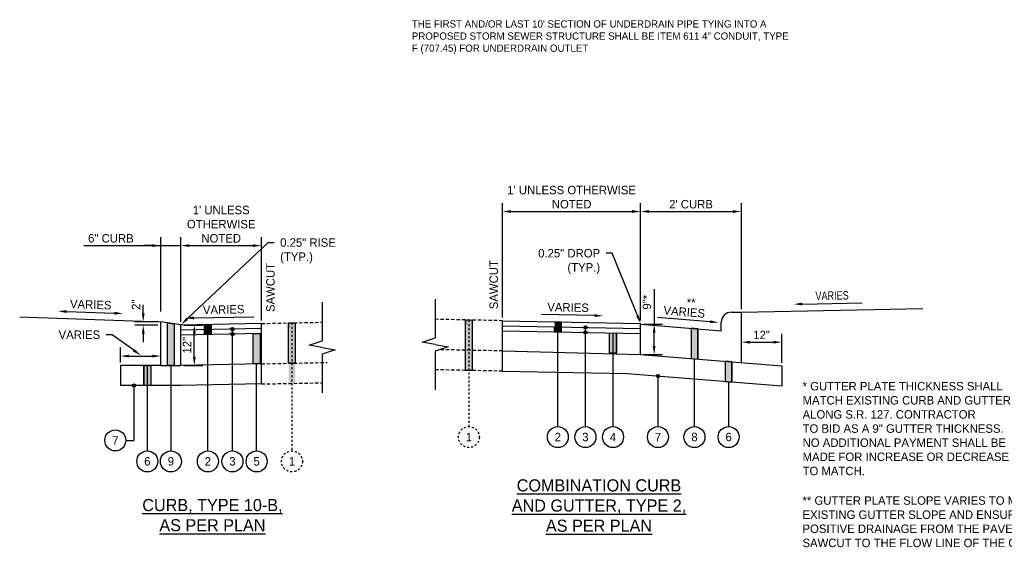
# Model space of a CAD drawing. Header units: feet. Extents: x -492 to 168779, y -198 to 321452.
# Tile 25 of 36: x 353 to 402, y -101 to -75. Entities that reach past the tile are written whole.
import ezdxf
from ezdxf import colors
from ezdxf.entities.mleader import LeaderData, LeaderLine
from ezdxf.math import Vec2, Vec3

# ---------------------------------------------------------------- set-up
doc = ezdxf.new("R2010")
doc.units = ezdxf.units.FT
doc.header["$MEASUREMENT"] = 0
doc.linetypes.add('F', pattern=[0.15000000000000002, 0.1, -0.05])
doc.linetypes.add('OhDOT_USTN3', pattern=[0.22, 0.165, -0.055])
for name, color, linetype in [('PV_X_EOP', 27, 'OhDOT_USTN3'), ('RD_P_Text', 1, 'Continuous'), ('SHEET_TXT', 9, 'Continuous')]:
    doc.layers.add(name, color=color, linetype=linetype)
doc.styles.add('Slanted-Normal', font='font31.shx', dxfattribs={"height": 0.14})
doc.styles.get("Standard").update_dxf_attribs({"font": 'font31.shx'})
doc.dimstyles.new('COEC', dxfattribs={"dimscale": 13.9, "dimtxt": 0.18, "dimasz": 0.18, "dimexe": 0.18, "dimexo": 0.0625, "dimgap": 0.09, "dimtad": 1, "dimzin": 0, "dimdsep": 46, "dimtxsty": 'Standard', "dimcen": 0.09, "dimclrd": 256, "dimclre": 256, "dimclrt": 256, "dimaunit": 1, "dimadec": 4, "dimazin": 0, "dimtfac": 1, "dimtofl": 0, "dimtmove": 0, "dimatfit": 3, "dimfxl": 1, "dimtolj": 1, "dimtzin": 0, "dimlwd": -1, "dimlwe": -1, "dimarcsym": 0})

# ---------------------------------------------------------------- blocks, each defined once
blk = doc.blocks.new('*D1420')
at = {"layer": 'Defpoints', "color": 0, "transparency": 16777216}
for p in [(384.0978297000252, -84.37069069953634), (377.2578297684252, -89.78044484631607), (384.0978297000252, -89.91724484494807)]:
    blk.add_point(p, dxfattribs=at)
at = {"layer": 'RD_P_Text', "transparency": 16777216}
for p, q in [((377.2578297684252, -89.63044484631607), (377.2578297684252, -83.95069069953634)), ((384.0978297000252, -89.76724484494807), (384.0978297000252, -83.95069069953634)), ((377.6778297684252, -84.37069069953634), (383.6778297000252, -84.37069069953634))]:
    blk.add_line(p, q, dxfattribs=at)
for points in [[(377.6778297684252, -84.30069069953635), (377.6778297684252, -84.44069069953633), (377.2578297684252, -84.37069069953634)], [(383.6778297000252, -84.30069069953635), (383.6778297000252, -84.44069069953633), (384.0978297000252, -84.37069069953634)]]:
    blk.add_solid(points, dxfattribs=at)
at = {"layer": 'RD_P_Text', "transparency": 16777216, "insert": (380.6778297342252, -83.66069069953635), "char_height": 0.42, "width": 7.796019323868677, "attachment_point": 5}
blk.add_mtext("\\A1;1' UNLESS OTHERWISE NOTED", dxfattribs=at)
blk = doc.blocks.new('*D1421')
at = {"layer": 'Defpoints', "color": 0, "transparency": 16777216}
for p in [(389.0978296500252, -84.37069069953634), (389.0978296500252, -89.357244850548), (384.0978297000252, -89.91724484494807)]:
    blk.add_point(p, dxfattribs=at)
at = {"layer": 'RD_P_Text', "transparency": 16777216}
for p, q in [((384.0978297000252, -89.76724484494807), (384.0978297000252, -83.95069069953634)), ((389.0978296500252, -89.207244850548), (389.0978296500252, -83.95069069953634)), ((384.5178297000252, -84.37069069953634), (388.6778296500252, -84.37069069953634))]:
    blk.add_line(p, q, dxfattribs=at)
for points in [[(384.5178297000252, -84.30069069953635), (384.5178297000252, -84.44069069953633), (384.0978297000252, -84.37069069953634)], [(388.6778296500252, -84.30069069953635), (388.6778296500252, -84.44069069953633), (389.0978296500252, -84.37069069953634)]]:
    blk.add_solid(points, dxfattribs=at)
at = {"layer": 'RD_P_Text', "transparency": 16777216, "insert": (386.5978296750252, -84.01069069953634), "char_height": 0.42, "attachment_point": 5}
blk.add_mtext("\\A1;2' CURB", dxfattribs=at)
blk = doc.blocks.new('*D1423')
at = {"layer": 'Defpoints', "color": 0, "transparency": 16777216}
for p in [(384.0978297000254, -89.95724484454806), (384.7701391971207, -89.95724484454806), (384.0978297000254, -91.45724482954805)]:
    blk.add_point(p, dxfattribs=at)
at = {"layer": 'RD_P_Text', "transparency": 16777216}
for p, q in [((384.7701391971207, -88.22452204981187), (384.7701391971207, -89.95724484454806)), ((384.2478297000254, -89.95724484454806), (385.1901391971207, -89.95724484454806)), ((384.7701391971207, -91.03724482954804), (384.7701391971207, -90.37724484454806)), ((384.2478297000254, -91.45724482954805), (385.1901391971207, -91.45724482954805))]:
    blk.add_line(p, q, dxfattribs=at)
for points in [[(384.7001391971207, -90.37724484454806), (384.8401391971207, -90.37724484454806), (384.7701391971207, -89.95724484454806)], [(384.7001391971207, -91.03724482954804), (384.8401391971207, -91.03724482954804), (384.7701391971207, -91.45724482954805)]]:
    blk.add_solid(points, dxfattribs=at)
at = {"layer": 'RD_P_Text', "transparency": 16777216, "insert": (384.4101391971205, -88.86618871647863), "char_height": 0.42, "width": 1.206666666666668, "attachment_point": 5, "rotation": 90}
blk.add_mtext('\\A1;9"*', dxfattribs=at)
blk = doc.blocks.new('*D1422')
at = {"layer": 'Defpoints', "color": 0, "transparency": 16777216}
for p in [(391.0978296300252, -90.84672925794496), (389.0978296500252, -91.85724482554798), (391.0978296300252, -92.01724482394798)]:
    blk.add_point(p, dxfattribs=at)
at = {"layer": 'RD_P_Text', "transparency": 16777216}
for p, q in [((389.0978296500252, -91.70724482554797), (389.0978296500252, -90.42672925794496)), ((391.0978296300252, -91.86724482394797), (391.0978296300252, -90.42672925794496)), ((389.5178296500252, -90.84672925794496), (390.6778296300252, -90.84672925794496))]:
    blk.add_line(p, q, dxfattribs=at)
for points in [[(389.5178296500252, -90.77672925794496), (389.5178296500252, -90.91672925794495), (389.0978296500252, -90.84672925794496)], [(390.6778296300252, -90.77672925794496), (390.6778296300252, -90.91672925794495), (391.0978296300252, -90.84672925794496)]]:
    blk.add_solid(points, dxfattribs=at)
at = {"layer": 'RD_P_Text', "transparency": 16777216, "insert": (390.0978296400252, -90.48672925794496), "char_height": 0.42, "attachment_point": 5}
blk.add_mtext('\\A1;12"', dxfattribs=at)
blk = doc.blocks.new('*D1417')
at = {"layer": 'Defpoints', "color": 0, "transparency": 16777216}
for p in [(360.3097212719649, -91.5345943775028), (358.3097212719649, -91.9976963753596), (360.3097212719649, -91.9976963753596)]:
    blk.add_point(p, dxfattribs=at)
at = {"layer": 'RD_P_Text', "transparency": 16777216}
for p, q in [((358.3097212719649, -91.84769637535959), (358.3097212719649, -91.1145943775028)), ((360.3097212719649, -91.84769637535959), (360.3097212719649, -91.1145943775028)), ((358.7297212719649, -91.5345943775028), (359.8897212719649, -91.5345943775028))]:
    blk.add_line(p, q, dxfattribs=at)
for points in [[(358.7297212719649, -91.4645943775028), (358.7297212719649, -91.60459437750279), (358.3097212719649, -91.5345943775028)], [(359.8897212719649, -91.4645943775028), (359.8897212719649, -91.60459437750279), (360.3097212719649, -91.5345943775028)]]:
    blk.add_solid(points, dxfattribs=at)
blk = doc.blocks.new('*D1418')
at = {"layer": 'Defpoints', "color": 0, "transparency": 16777216}
for p in [(365.3000290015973, -86.06051251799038), (361.3097212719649, -89.9825037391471), (365.3000290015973, -89.91789022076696)]:
    blk.add_point(p, dxfattribs=at)
at = {"layer": 'RD_P_Text', "transparency": 16777216}
for p, q in [((361.3097212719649, -89.8325037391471), (361.3097212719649, -85.64051251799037)), ((365.3000290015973, -89.76789022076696), (365.3000290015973, -85.64051251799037)), ((361.7297212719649, -86.06051251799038), (364.8800290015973, -86.06051251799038))]:
    blk.add_line(p, q, dxfattribs=at)
for points in [[(361.7297212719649, -85.99051251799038), (361.7297212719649, -86.13051251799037), (361.3097212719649, -86.06051251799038)], [(364.8800290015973, -85.99051251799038), (364.8800290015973, -86.13051251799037), (365.3000290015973, -86.06051251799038)]]:
    blk.add_solid(points, dxfattribs=at)
at = {"layer": 'RD_P_Text', "transparency": 16777216, "insert": (363.3048751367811, -85.00051251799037), "char_height": 0.42, "width": 3.536729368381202, "attachment_point": 5}
blk.add_mtext("\\A1;1' UNLESS OTHERWISE NOTED", dxfattribs=at)
blk = doc.blocks.new('*D1419')
at = {"layer": 'Defpoints', "color": 0, "transparency": 16777216}
for p in [(361.3097212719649, -86.06051251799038), (360.3097212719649, -89.4825037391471), (361.3097212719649, -89.9825037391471)]:
    blk.add_point(p, dxfattribs=at)
at = {"layer": 'RD_P_Text', "transparency": 16777216}
for p, q in [((360.3097212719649, -89.3325037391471), (360.3097212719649, -85.64051251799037)), ((361.3097212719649, -89.8325037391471), (361.3097212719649, -85.64051251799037)), ((356.5003358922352, -86.06051251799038), (360.3097212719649, -86.06051251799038)), ((359.8897212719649, -86.06051251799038), (359.4697212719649, -86.06051251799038)), ((360.3097212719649, -86.06051251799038), (361.3097212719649, -86.06051251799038)), ((361.7297212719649, -86.06051251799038), (362.1497212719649, -86.06051251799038))]:
    blk.add_line(p, q, dxfattribs=at)
for points in [[(359.8897212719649, -85.99051251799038), (359.8897212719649, -86.13051251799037), (360.3097212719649, -86.06051251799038)], [(361.7297212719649, -85.99051251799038), (361.7297212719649, -86.13051251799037), (361.3097212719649, -86.06051251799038)]]:
    blk.add_solid(points, dxfattribs=at)
at = {"layer": 'RD_P_Text', "transparency": 16777216, "insert": (357.8353358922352, -85.70051251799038), "char_height": 0.42, "attachment_point": 5}
blk.add_mtext('\\A1;6" CURB', dxfattribs=at)
blk = doc.blocks.new('*D1429')
at = {"layer": 'Defpoints', "color": 0, "transparency": 16777216}
for p in [(361.309721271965, -89.99769637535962), (361.9715145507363, -89.99769637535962), (361.309721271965, -91.99769637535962)]:
    blk.add_point(p, dxfattribs=at)
at = {"layer": 'RD_P_Text', "transparency": 16777216}
for p, q in [((361.459721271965, -89.99769637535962), (362.3915145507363, -89.99769637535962)), ((361.9715145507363, -91.57769637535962), (361.9715145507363, -90.41769637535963)), ((361.459721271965, -91.99769637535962), (362.3915145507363, -91.99769637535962))]:
    blk.add_line(p, q, dxfattribs=at)
for points in [[(361.9015145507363, -90.41769637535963), (362.0415145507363, -90.41769637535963), (361.9715145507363, -89.99769637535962)], [(361.9015145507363, -91.57769637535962), (362.0415145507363, -91.57769637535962), (361.9715145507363, -91.99769637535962)]]:
    blk.add_solid(points, dxfattribs=at)
at = {"layer": 'RD_P_Text', "transparency": 16777216, "insert": (361.6115145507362, -90.99769637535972), "char_height": 0.42, "attachment_point": 5, "rotation": 90}
blk.add_mtext('\\A1;12"', dxfattribs=at)
blk = doc.blocks.new('*D1476')
at = {"layer": 'Defpoints', "color": 0, "transparency": 16777216}
for p in [(359.4398086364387, -89.83064933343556), (360.309721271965, -89.83064933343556), (360.309721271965, -89.99769637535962)]:
    blk.add_point(p, dxfattribs=at)
at = {"layer": 'RD_P_Text', "transparency": 16777216}
for p, q in [((359.4398086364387, -89.41064933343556), (359.4398086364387, -88.99064933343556)), ((360.1597212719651, -89.83064933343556), (359.0198086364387, -89.83064933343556)), ((360.1597212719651, -89.99769637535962), (359.0198086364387, -89.99769637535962)), ((359.4398086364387, -90.41769637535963), (359.4398086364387, -90.83769637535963))]:
    blk.add_line(p, q, dxfattribs=at)
for points in [[(359.3698086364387, -89.41064933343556), (359.5098086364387, -89.41064933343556), (359.4398086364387, -89.83064933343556)], [(359.3698086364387, -90.41769637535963), (359.5098086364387, -90.41769637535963), (359.4398086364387, -89.99769637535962)]]:
    blk.add_solid(points, dxfattribs=at)
at = {"layer": 'RD_P_Text', "transparency": 16777216, "insert": (359.0798086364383, -88.99064933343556), "char_height": 0.42, "width": 1.206666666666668, "attachment_point": 5, "rotation": 90}
blk.add_mtext('\\A1;2"', dxfattribs=at)

msp = doc.modelspace()

# ---------------------------------------------------------------- hatches: boundary and pattern name
at = {"layer": 'RD_P_Text'}
h = msp.add_hatch(color=256, dxfattribs=at)
h.dxf.hatch_style = 1
h.paths.add_polyline_path([(375.4180886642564, -89.74365002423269), (375.7512886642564, -89.7503140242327), (375.7512886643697, -92.25031399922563), (375.4180886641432, -92.24364999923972)])
h = msp.add_hatch(color=256, dxfattribs=at)
h.dxf.hatch_style = 1
h.paths.add_polyline_path([(360.643121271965, -89.88127759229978), (360.9763212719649, -89.93187548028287), (360.9763212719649, -91.9976963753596), (360.643121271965, -91.9976963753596)])
h = msp.add_hatch(color=256, dxfattribs=at)
h.dxf.hatch_style = 1
h.paths.add_polyline_path([(362.474036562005, -89.9744100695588), (362.807236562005, -89.9677460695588), (362.8099298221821, -90.46769220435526), (362.4767298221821, -90.47435620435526)])
h = msp.add_hatch(color=256, dxfattribs=at)
h.dxf.hatch_style = 1
edge = h.paths.add_edge_path()
edge.add_arc((363.8616095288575, -90.19665861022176), 0.08, 0, 360)
h = msp.add_hatch(color=256, dxfattribs=at)
h.dxf.hatch_style = 1
h.paths.add_polyline_path([(366.644908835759, -89.89099262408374), (366.9781088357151, -89.8843286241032), (366.978108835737, -92.88432862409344), (366.6449088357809, -92.89099262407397)])
h = msp.add_hatch(color=256, dxfattribs=at)
h.dxf.hatch_style = 1
h.paths.add_polyline_path([(379.8322277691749, -89.83193280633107), (380.1654277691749, -89.83859680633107), (380.1604297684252, -90.33849684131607), (379.8272297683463, -90.33183284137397)])
h = msp.add_hatch(color=256, dxfattribs=at)
h.dxf.hatch_style = 1
edge = h.paths.add_edge_path()
edge.add_arc((381.3618297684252, -90.36252484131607), 0.08, 0, 360)
h = msp.add_hatch(color=256, dxfattribs=at)
h.dxf.hatch_style = 1
edge = h.paths.add_edge_path()
edge.add_arc((381.3668277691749, -90.11262480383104), 0.08, 0, 360)
h = msp.add_hatch(color=256, dxfattribs=at)
h.dxf.hatch_style = 1
h.paths.add_polyline_path([(386.9343219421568, -90.18416422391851), (386.6011219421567, -90.15750822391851), (386.6011219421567, -91.65750820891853), (386.9343219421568, -91.68416420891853)])
h = msp.add_hatch(color=256, dxfattribs=at)
h.dxf.hatch_style = 1
edge = h.paths.add_edge_path()
edge.add_arc((363.8616095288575, -90.44665861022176), 0.08, 0, 360)
h = msp.add_hatch(color=256, dxfattribs=at)
h.dxf.hatch_style = 1
h.paths.add_polyline_path([(364.8950956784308, -90.42598888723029), (365.2282956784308, -90.41932488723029), (365.2282956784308, -91.91932488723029), (364.8950956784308, -91.92598888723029)])
h = msp.add_hatch(color=256, dxfattribs=at)
h.dxf.hatch_style = 1
h.paths.add_polyline_path([(382.5632297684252, -90.38655284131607), (382.8964297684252, -90.39321684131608), (382.8964297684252, -91.39321683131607), (382.5632297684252, -91.38655283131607)])
h = msp.add_hatch(color=256, dxfattribs=at)
h.dxf.hatch_style = 1
h.paths.add_polyline_path([(359.4747311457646, -91.9976963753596), (359.8079311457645, -91.9976963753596), (359.8079311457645, -92.9976963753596), (359.4747311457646, -92.9976963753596)])
h = msp.add_hatch(color=256, dxfattribs=at)
h.dxf.hatch_style = 1
h.paths.add_polyline_path([(388.6284833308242, -92.81969711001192), (388.6284833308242, -91.81969712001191), (388.2952833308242, -91.79304112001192), (388.2952833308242, -92.79304111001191)])
h = msp.add_hatch(color=256, dxfattribs=at)
h.dxf.hatch_style = 1
edge = h.paths.add_edge_path()
edge.add_arc((384.9579907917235, -92.52605770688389), 0.08, 0, 360)
h = msp.add_hatch(color=256, dxfattribs=at)
h.dxf.hatch_style = 1
edge = h.paths.add_edge_path()
edge.add_arc((358.9755262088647, -92.9976963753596), 0.08, 0, 360)

# ---------------------------------------------------------------- linework, layer by layer
at = {"layer": 'PV_X_EOP', "flags": 128}
for points in [[(377.2578297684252, -89.78044484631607), (373.9115475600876, -89.71351920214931)], [(365.3097212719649, -89.91769637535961), (368.3132963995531, -89.85762487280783)], [(377.2578297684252, -91.28044483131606), (374.1356467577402, -91.21800117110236)], [(365.3097212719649, -91.91769637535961), (368.5660806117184, -91.85256918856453)], [(377.2578297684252, -92.28044482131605), (373.9115475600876, -92.21351917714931)], [(365.3097212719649, -92.91769637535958), (368.3132963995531, -92.85762487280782)]]:
    msp.add_lwpolyline(points, dxfattribs=at)
at = {"layer": 'RD_P_Text', "ltscale": 0.2}
msp.add_line((361.3097212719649, -89.9825037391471), (360.3097212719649, -89.83064933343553), dxfattribs=at)
at = {"layer": 'RD_P_Text', "flags": 128}
for points in [[(373.9115475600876, -88.71331922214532), (373.9115475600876, -90.63452492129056)], [(368.3132963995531, -88.85742491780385), (368.3132963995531, -90.7786306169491)], [(389.0978296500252, -89.357244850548), (398.0978295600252, -89.17224485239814)], [(353.3139854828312, -89.58635285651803), (360.3097212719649, -89.83064933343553)], [(375.4180886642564, -89.74365002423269), (375.4180886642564, -89.99365002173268)], [(375.4180886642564, -89.74365002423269), (375.7512886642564, -89.7503140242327), (375.7512886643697, -92.25031399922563), (375.4180886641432, -92.24364999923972), (375.4180886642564, -89.74365002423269)], [(375.7512886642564, -89.7503140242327), (375.7512886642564, -90.00031402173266)], [(377.2578297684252, -89.78044484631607), (384.0978297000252, -89.91724484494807)], [(388.5978296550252, -89.357244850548), (389.0978296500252, -89.357244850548)], [(389.0978296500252, -91.85724482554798), (389.0978296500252, -89.357244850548)], [(365.3097212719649, -89.91769637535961), (361.3097212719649, -89.9976963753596)], [(365.3097212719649, -90.16769637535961), (361.3097212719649, -90.2476963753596)], [(366.644908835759, -89.89099262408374), (366.9781088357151, -89.8843286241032), (366.978108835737, -91.88432862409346), (366.6449088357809, -91.89099262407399), (366.644908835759, -89.89099262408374)], [(366.644908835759, -89.89099262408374), (366.644908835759, -90.14099262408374)], [(366.978108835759, -89.88432862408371), (366.978108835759, -90.13432862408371)], [(377.2578297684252, -90.03044484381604), (384.0978297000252, -90.16724484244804)], [(377.2578297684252, -90.28044484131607), (384.0978297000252, -90.41724483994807)], [(379.8322277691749, -89.83193280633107), (380.1654277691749, -89.83859680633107), (380.1604297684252, -90.33849684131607), (379.8272297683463, -90.33183284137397), (379.8272297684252, -90.08183284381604)], [(384.0978297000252, -89.95724484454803), (384.0978297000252, -89.91724484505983)], [(384.0978297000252, -91.45724482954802), (384.0978297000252, -89.95724484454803)], [(384.0978297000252, -89.95724484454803), (388.0978296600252, -90.27724484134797)], [(386.6011219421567, -90.15750822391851), (386.6011219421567, -91.65750820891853)], [(386.9343219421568, -90.18416422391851), (386.6011219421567, -90.15750822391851), (386.6011219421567, -91.65750820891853), (386.9343219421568, -91.68416420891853), (386.9343219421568, -90.18416422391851)], [(386.9343219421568, -90.18416422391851), (386.9343219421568, -91.68416420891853)], [(388.0978296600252, -90.27724484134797), (388.0978296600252, -89.857244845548)], [(365.3097212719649, -90.41769637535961), (361.3097212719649, -90.4976963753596)], [(364.8950956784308, -90.42598888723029), (365.2282956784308, -90.41932488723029), (365.2282956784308, -91.91932488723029), (364.8950956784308, -91.92598888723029), (364.8950956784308, -90.42598888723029)], [(368.3132963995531, -91.10762488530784), (367.6657112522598, -90.99395066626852), (368.3132963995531, -90.7786306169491)], [(373.9115475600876, -90.9635191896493), (373.2639624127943, -90.84984497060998), (373.9115475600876, -90.63452492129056)], [(382.5632297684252, -90.38655284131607), (382.8964297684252, -90.39321684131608), (382.8964297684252, -91.39321683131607), (382.5632297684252, -91.38655283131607), (382.5632297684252, -90.38655284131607)], [(360.9763212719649, -90.9976963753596), (360.9763212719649, -91.9976963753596)], [(368.3132963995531, -91.10762488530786), (368.9608815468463, -91.22129910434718), (368.3132963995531, -91.4366191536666)], [(373.9115475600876, -90.96351918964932), (374.5591327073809, -91.07719340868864), (373.9115475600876, -91.29251345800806)], [(377.2578297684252, -91.28044483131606), (384.0978297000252, -91.45724482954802)], [(368.3132963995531, -91.4366191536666), (368.3132963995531, -93.35782485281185)], [(373.9115475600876, -91.29251345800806), (373.9115475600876, -93.2137191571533)], [(384.0978297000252, -91.45724482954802), (391.0978296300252, -92.01724482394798)], [(386.7677219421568, -95.0288869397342), (386.7677219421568, -91.67083620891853)], [(360.3097212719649, -91.9976963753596), (358.3097212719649, -91.9976963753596)], [(358.3097212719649, -91.9976963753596), (358.3097212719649, -92.99769637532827)], [(359.4747311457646, -91.9976963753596), (359.4747311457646, -92.9976963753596)], [(359.4747311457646, -91.9976963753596), (359.8079311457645, -91.9976963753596), (359.8079311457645, -92.9976963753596), (359.4747311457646, -92.9976963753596), (359.4747311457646, -91.9976963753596)], [(359.6413311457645, -91.9976963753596), (359.6413311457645, -96.23390139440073)], [(359.8079311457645, -91.9976963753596), (359.8079311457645, -92.9976963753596)], [(360.3097212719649, -91.9976963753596), (361.3097212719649, -91.9976963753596)], [(360.8097212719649, -91.9976963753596), (360.8097212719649, -96.23390139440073)], [(365.3097212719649, -91.91769637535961), (361.3097212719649, -91.9976963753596)], [(388.2952833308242, -91.7930411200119), (388.2952833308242, -92.79304111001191)], [(388.6284833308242, -92.81969711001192), (388.6284833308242, -91.81969712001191), (388.2952833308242, -91.79304112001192), (388.2952833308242, -92.79304111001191), (388.6284833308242, -92.81969711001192)], [(388.6284833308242, -91.81969712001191), (388.6284833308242, -92.81969711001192)], [(391.0978296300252, -92.01724482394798), (391.0978296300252, -93.01724481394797)], [(377.2578297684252, -92.28044482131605), (383.4311630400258, -92.40391148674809)], [(383.4311630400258, -92.40391148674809), (391.0978296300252, -93.01724481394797)], [(384.9579907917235, -92.52605770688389), (384.9579907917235, -95.0288869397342)], [(361.3097212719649, -92.9976963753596), (358.3097212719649, -92.9976963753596)], [(359.6413311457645, -92.9976963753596), (358.3097212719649, -92.9976963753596)], [(358.9755262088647, -92.9976963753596), (358.9755262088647, -95.71390139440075)], [(365.3097212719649, -92.91769637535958), (361.3097212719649, -92.9976963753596)], [(388.4618833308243, -92.80636911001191), (388.4618833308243, -95.0288869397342)], [(358.5755262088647, -95.71390139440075), (358.9755262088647, -95.71390139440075)]]:
    msp.add_lwpolyline(points, dxfattribs=at)
at = {"layer": 'RD_P_Text', "linetype": 'ByBlock', "lineweight": -2}
for points in [[(355.6380091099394, -89.32714963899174), (358.009439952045, -89.40996182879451)], [(392.1116886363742, -88.95431509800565), (395.0839705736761, -88.89486945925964)], [(361.9487060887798, -89.64476410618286), (364.9209880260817, -89.58531846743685)], [(381.8137220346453, -89.53141011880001), (379.1916887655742, -89.47896945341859)], [(387.5477925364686, -89.83191674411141), (384.9335870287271, -89.62278030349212)]]:
    msp.add_lwpolyline(points, dxfattribs=at)
at = {"layer": 'RD_P_Text', "linetype": 'F', "flags": 128}
for points in [[(375.5846886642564, -89.7469820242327), (375.5846886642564, -95.0288869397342)], [(366.811508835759, -89.88766062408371), (366.811508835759, -96.23390139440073)]]:
    msp.add_lwpolyline(points, dxfattribs=at)
at = {"layer": 'RD_P_Text', "ltscale": 0.2, "flags": 128}
for points in [[(377.2578297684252, -92.28044482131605), (377.2578297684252, -89.78044484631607)], [(360.3097212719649, -91.9976963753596), (360.3097212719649, -89.83064933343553)], [(361.3097212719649, -91.9976963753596), (361.3097212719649, -89.9825037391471)], [(363.8616095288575, -96.23390139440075), (363.8566115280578, -90.19675857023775)], [(365.3097212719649, -92.91769637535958), (365.3097212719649, -89.91769637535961)], [(379.8272297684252, -90.33183284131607), (379.8272297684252, -90.08183284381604)], [(379.9938297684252, -95.0288869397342), (379.9938297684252, -90.08516484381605)], [(380.1604297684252, -90.33849684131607), (380.1604297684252, -90.08849684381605)], [(381.3618297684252, -95.0288869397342), (381.3668277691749, -90.11262480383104)], [(362.6448313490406, -96.23390139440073), (362.6448313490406, -90.47099417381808)], [(382.5632297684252, -91.38655283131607), (382.5632297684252, -90.38655284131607)], [(382.7298297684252, -95.0288869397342), (382.7298297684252, -90.38988484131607)], [(382.8964297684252, -91.39321683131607), (382.8964297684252, -90.39321684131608)], [(365.0616956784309, -96.23390139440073), (365.0616956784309, -91.92265688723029)]]:
    msp.add_lwpolyline(points, dxfattribs=at)
at = {"layer": 'RD_P_Text', "flags": 128}
for points in [[(360.643121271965, -89.88127759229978), (360.9763212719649, -89.93187548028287), (360.9763212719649, -91.9976963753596), (360.643121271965, -91.9976963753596), (360.643121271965, -89.88127759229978)], [(362.474036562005, -89.9744100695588), (362.807236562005, -89.9677460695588), (362.8099298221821, -90.46769220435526), (362.4767298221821, -90.47435620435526), (362.474036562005, -89.9744100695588)]]:
    msp.add_lwpolyline(points, close=True, dxfattribs=at)
at = {"layer": 'RD_P_Text'}
for centre, radius in [((363.8616095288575, -90.19665861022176), 0.08), ((381.3618297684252, -90.36252484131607), 0.08), ((381.3668277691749, -90.11262480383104), 0.08), ((363.8616095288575, -90.44665861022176), 0.08), ((384.9579907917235, -92.52605770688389), 0.08), ((358.9755262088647, -92.9976963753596), 0.08), ((379.9938297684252, -95.54888693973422), 0.52), ((381.3618297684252, -95.54888693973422), 0.52), ((382.7298297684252, -95.54888693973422), 0.52), ((384.9579907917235, -95.5488869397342), 0.52), ((386.7677219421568, -95.5488869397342), 0.52), ((388.4618833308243, -95.5488869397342), 0.52), ((358.0555262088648, -95.71390139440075), 0.52), ((359.6413311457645, -96.75390139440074), 0.52), ((360.8097212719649, -96.75390139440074), 0.52), ((362.6448313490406, -96.75390139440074), 0.52), ((363.8616095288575, -96.75390139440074), 0.52), ((365.0616956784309, -96.75390139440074), 0.52)]:
    msp.add_circle(centre, radius, dxfattribs=at)
at = {"layer": 'RD_P_Text', "linetype": 'F'}
for centre in [(375.5846886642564, -95.54888693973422), (366.811508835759, -96.75390139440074)]:
    msp.add_circle(centre, 0.52, dxfattribs=at)
at = {"layer": 'RD_P_Text'}
msp.add_arc((388.5978296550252, -89.857244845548), 0.499999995, 90, 180, dxfattribs=at)
for points in [[(355.6355661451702, -89.3971069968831), (355.2182649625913, -89.3124918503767), (355.6404520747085, -89.25719228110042)], [(392.1130883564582, -89.02430110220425), (391.6917726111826, -88.96271341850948), (392.1102889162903, -88.88432909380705)], [(358.0118829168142, -89.34000447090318), (358.4291840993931, -89.42461961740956), (358.0069969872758, -89.47991918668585)], [(361.9501058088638, -89.71475011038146), (361.5287900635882, -89.65316242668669), (361.9473063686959, -89.57477810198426)], [(381.8123223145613, -89.60139612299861), (382.2336380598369, -89.53980843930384), (381.8151217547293, -89.46142411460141)], [(387.5422103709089, -89.90169381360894), (387.9664549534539, -89.86540973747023), (387.5533747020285, -89.76213967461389)]]:
    msp.add_solid(points, dxfattribs=at)

# ---------------------------------------------------------------- texts
at = {"layer": 'RD_P_Text', "char_height": 0.42, "attachment_point": 5}
for s, width, gutter_width, insert, rotation in [('SAWCUT', 19.10730606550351, 10, (376.8190944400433, -87.99820536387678), 90), ('SAWCUT', 19.10730606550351, 10, (365.748456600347, -88.13545689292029), 90.00000000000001), ('{\\W0.8;VARIES}', 19.10730606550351, 10, (393.5901514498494, -88.54068451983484), 1.1457628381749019), ('VARIES', 19.10730606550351, 10, (356.8371253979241, -88.98480511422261), 358.0000000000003), ('VARIES', 19.10730606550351, 10, (363.4271689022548, -89.23113352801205), 1.1457628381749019), ('VARIES', 19.10730606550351, 10, (380.5027054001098, -89.12478451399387), 358.8542371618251), ('VARIES', 19.1073060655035, 9.999999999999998, (386.2634368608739, -89.34762396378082), 355.4260787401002)]:
    msp.add_mtext_dynamic_manual_height_columns(s, width=width, gutter_width=gutter_width, heights=[0], dxfattribs=dict(at, insert=insert, rotation=rotation))
at = {"layer": 'RD_P_Text'}
for s, width, heights, insert, char_height, attachment_point in [('**', 12.96131610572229, [8.746165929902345], (386.3864390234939, -88.67029703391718), 0.42, 1), ('* GUTTER PLATE THICKNESS SHALL\\PMATCH EXISTING CURB AND GUTTER\\PALONG S.R. 127. CONTRACTOR \\PTO BID AS A 9" GUTTER THICKNESS. \\PNO ADDITIONAL PAYMENT SHALL BE\\PMADE FOR INCREASE OR DECREASE\\PTO MATCH.', 30.69854260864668, [8.746165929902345], (392.1296438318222, -92.81650918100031), 0.42, 1), ('7', 19.10730606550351, [0], (358.0555262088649, -95.71390139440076), 0.42, 5), ('1', 19.10730606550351, [0], (375.5846886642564, -95.5488869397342), 0.42, 5), ('2', 19.10730606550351, [0], (379.9938297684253, -95.5488869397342), 0.42, 5), ('3', 19.10730606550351, [0], (381.3618297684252, -95.5488869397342), 0.42, 5), ('4', 19.10730606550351, [0], (382.7298297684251, -95.5488869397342), 0.42, 5), ('7', 19.10730606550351, [0], (384.9579907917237, -95.5488869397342), 0.42, 5), ('8', 19.10730606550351, [0], (386.7677219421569, -95.54888693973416), 0.42, 5), ('6', 19.10730606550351, [0], (388.4618833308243, -95.5488869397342), 0.42, 5), ('6', 19.10730606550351, [0], (359.6413311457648, -96.75390139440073), 0.42, 5), ('9', 19.10730606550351, [0], (360.8097212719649, -96.75390139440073), 0.42, 5), ('2', 19.10730606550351, [0], (362.6448313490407, -96.75390139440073), 0.42, 5), ('3', 19.10730606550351, [0], (363.8616095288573, -96.75390139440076), 0.42, 5), ('5', 19.10730606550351, [0], (365.0616956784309, -96.75390139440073), 0.42, 5), ('1', 19.10730606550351, [0], (366.8115088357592, -96.75390139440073), 0.42, 5), ('\\A1;{\\LCOMBINATION CURB \\PAND GUTTER, TYPE 2,\\PAS PER PLAN}', 38.32971663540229, [0], (382.0348602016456, -98.94602685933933), 0.6, 5), ('** GUTTER PLATE SLOPE VARIES TO MATCH EXISTING GUTTER SLOPE AND ENSURE POSITIVE DRAINAGE FROM THE PAVEMENT SAWCUT TO THE FLOW LINE OF THE CURB.', 12.96131610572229, [8.746165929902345], (392.124504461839, -98.48328289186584), 0.42, 1), ('\\A1;{\\LCURB, TYPE 10-B,\\PAS PER PLAN}', 38.32971663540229, [0], (362.8700018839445, -99.42191174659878), 0.6, 5)]:
    msp.add_mtext_dynamic_manual_height_columns(s, width=width, gutter_width=10, heights=heights, dxfattribs=dict(at, insert=insert, char_height=char_height, attachment_point=attachment_point))
at = {"layer": 'SHEET_TXT', "insert": (372.7559796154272, -74.89554053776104), "char_height": 0.36, "width": 18.68913231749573, "attachment_point": 1}
msp.add_mtext('THE FIRST AND/OR LAST 10\' SECTION OF UNDERDRAIN PIPE TYING INTO A PROPOSED STORM SEWER STRUCTURE SHALL BE ITEM 611 4" CONDUIT, TYPE F (707.45) FOR UNDERDRAIN OUTLET', dxfattribs=at)

# ---------------------------------------------------------------- dimensions: what is measured, and where the dimension line sits
at = {"layer": 'RD_P_Text'}
for base, p1, p2, text, picture, middle in [((384.0978297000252, -84.37069069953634), (377.2578297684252, -89.78044484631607), (384.0978297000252, -89.91724484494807), "1' UNLESS OTHERWISE NOTED", '*D1420', (380.6778297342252, -84.37069069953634)), ((361.3097212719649, -86.06051251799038), (360.3097212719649, -89.4825037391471), (361.3097212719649, -89.9825037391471), '6" CURB', '*D1419', (357.8353358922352, -86.18231501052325))]:
    dim = msp.add_linear_dim(base=base, p1=p1, p2=p2, text=text, dimstyle='COEC', override={"dimscale": 3, "dimtxt": 0.14, "dimasz": 0.14, "dimexe": 0.14, "dimexo": 0.05, "dimgap": 0.05, "dimtmove": 1}, dxfattribs=at)
    dim.commit()
    dim.dimension.update_dxf_attribs({"geometry": picture, "text_midpoint": middle, "dimtype": 160})
for base, p1, p2, text, picture, middle in [((389.0978296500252, -84.37069069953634), (384.0978297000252, -89.91724484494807), (389.0978296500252, -89.357244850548), "2' CURB", '*D1421', (386.5978296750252, -84.01069069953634)), ((365.3000290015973, -86.06051251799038), (361.3097212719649, -89.9825037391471), (365.3000290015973, -89.91789022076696), "1' UNLESS OTHERWISE NOTED", '*D1418', (363.3048751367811, -85.00051251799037)), ((391.0978296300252, -90.84672925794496), (389.0978296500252, -91.85724482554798), (391.0978296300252, -92.01724482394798), '12"', '*D1422', (390.0978296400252, -90.48672925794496)), ((360.3097212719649, -91.5345943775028), (358.3097212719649, -91.9976963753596), (360.3097212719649, -91.9976963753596), ' ', '*D1417', (359.3097212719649, -91.5345943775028))]:
    dim = msp.add_linear_dim(base=base, p1=p1, p2=p2, text=text, dimstyle='COEC', override={"dimscale": 3, "dimtxt": 0.14, "dimasz": 0.14, "dimexe": 0.14, "dimexo": 0.05, "dimgap": 0.05, "dimtmove": 1}, dxfattribs=at)
    dim.commit()
    dim.dimension.update_dxf_attribs({"geometry": picture, "text_midpoint": middle})
for base, p1, p2, text, picture, middle in [((384.7701391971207, -89.95724484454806), (384.0978297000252, -91.45724482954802), (384.0978297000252, -89.95724484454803), '9"*', '*D1423', (384.8369602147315, -88.86618871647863)), ((359.4398086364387, -89.83064933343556), (360.3097212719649, -89.9976963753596), (360.3097212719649, -89.83064933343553), '2"', '*D1476', (359.4398086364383, -88.99064933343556))]:
    dim = msp.add_linear_dim(base=base, p1=p1, p2=p2, angle=90, text=text, dimstyle='COEC', override={"dimscale": 3, "dimtxt": 0.14, "dimasz": 0.14, "dimexe": 0.14, "dimexo": 0.05, "dimgap": 0.05, "dimtmove": 1}, dxfattribs=at)
    dim.commit()
    dim.dimension.update_dxf_attribs({"geometry": picture, "text_midpoint": middle, "dimtype": 160})
dim = msp.add_linear_dim(base=(361.9715145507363, -89.99769637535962), p1=(361.3097212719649, -91.9976963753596), p2=(361.3097212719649, -89.9976963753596), angle=90, text='12"', dimstyle='COEC', override={"dimscale": 3, "dimtxt": 0.14, "dimasz": 0.14, "dimexe": 0.14, "dimexo": 0.05, "dimgap": 0.05}, dxfattribs=at)
dim.commit()
dim.dimension.update_dxf_attribs({"geometry": '*D1429', "text_midpoint": (361.6115145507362, -90.99769637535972)})

# ---------------------------------------------------------------- leaders
ml = msp.add_multileader_mtext('Standard', dxfattribs=at)
ml.set_content('0.25" RISE\\P(TYP.)', color=256, style='Slanted-Normal')
ml.set_leader_properties()
ml.build(insert=Vec2(0, 0))
ml.multileader.update_dxf_attribs({"dogleg_length": 0.1, "arrow_head_size": 0.42, "scale": 3})
ctx = ml.context
ctx.base_point, ctx.scale, ctx.char_height, ctx.arrow_head_size, ctx.landing_gap_size, ctx.plane_origin = Vec3(365.9277617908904, -85.90843386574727), 3, 0.42, 0.42, 0.3, Vec3(364.9186361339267, -73.64486658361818)
notes = []
notes.append((ctx, [(0, (1, 1, 0), (365.6277617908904, -85.90843386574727), (1, 0), 0.3, [(0, [(361.3097212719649, -89.9825037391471)], 0, [])])]))
ctx.mtext.insert, ctx.mtext.flow_direction = Vec3(366.2277617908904, -85.69843386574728), 5
ml = msp.add_multileader_mtext('Standard', dxfattribs=at)
ml.set_content('0.25" DROP\\P(TYP.)', color=256, style='Slanted-Normal')
ml.set_leader_properties()
ml.build(insert=Vec2(0, 0))
ml.multileader.update_dxf_attribs({"dogleg_length": 0.1, "arrow_head_size": 0.42, "scale": 3})
ctx = ml.context
ctx.base_point, ctx.scale, ctx.char_height, ctx.arrow_head_size, ctx.landing_gap_size, ctx.plane_origin = Vec3(378.3048808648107, -86.43644267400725), 3, 0.42, 0.42, 0.3, Vec3(377.2957552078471, -74.17287539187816)
ctx.text_align_type = 2
notes.append((ctx, [(1, (1, 1, 0), (382.6915475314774, -86.43644267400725), (-1, 0), 0.3, [(0, [(384.0978297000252, -89.91724484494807)], 0, [])])]))
ctx.mtext.insert, ctx.mtext.alignment, ctx.mtext.flow_direction = Vec3(382.0915475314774, -86.22644267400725), 3, 5
ml = msp.add_multileader_mtext('Standard', dxfattribs=at)
ml.set_content('VARIES', color=256, style='Slanted-Normal')
ml.set_leader_properties()
ml.build(insert=Vec2(0, 0))
ml.multileader.update_dxf_attribs({"dogleg_length": 0.1, "arrow_head_size": 0.42, "scale": 3})
ctx = ml.context
ctx.base_point, ctx.scale, ctx.char_height, ctx.arrow_head_size, ctx.landing_gap_size, ctx.plane_origin = Vec3(354.9034391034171, -90.4751149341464), 3, 0.42, 0.42, 0.3, Vec3(352.5076467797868, -75.75022492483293)
ctx.text_align_type = 2
notes.append((ctx, [(1, (1, 1, 0), (357.9034391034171, -90.4751149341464), (-1, 0), 0.3, [(0, [(359.3097212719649, -91.49459437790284)], 0, [])])]))
ctx.mtext.insert, ctx.mtext.alignment, ctx.mtext.flow_direction = Vec3(357.3034391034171, -90.26511493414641), 3, 5
for ctx, leaders in notes:
    for number, flags, end, landing, length, lines in leaders:
        leader = LeaderData()
        leader.index, (leader.has_last_leader_line, leader.has_dogleg_vector, leader.attachment_direction) = number, flags
        leader.last_leader_point, leader.dogleg_vector, leader.dogleg_length = Vec3(end), Vec3(landing), length
        for number, points, colour, breaks in lines:
            line = LeaderLine()
            line.index, line.vertices, line.color, line.breaks = number, Vec3.list(points), colors.encode_raw_color(colour), breaks
            leader.lines.append(line)
        ctx.leaders.append(leader)

doc.saveas('drawing.dxf')
